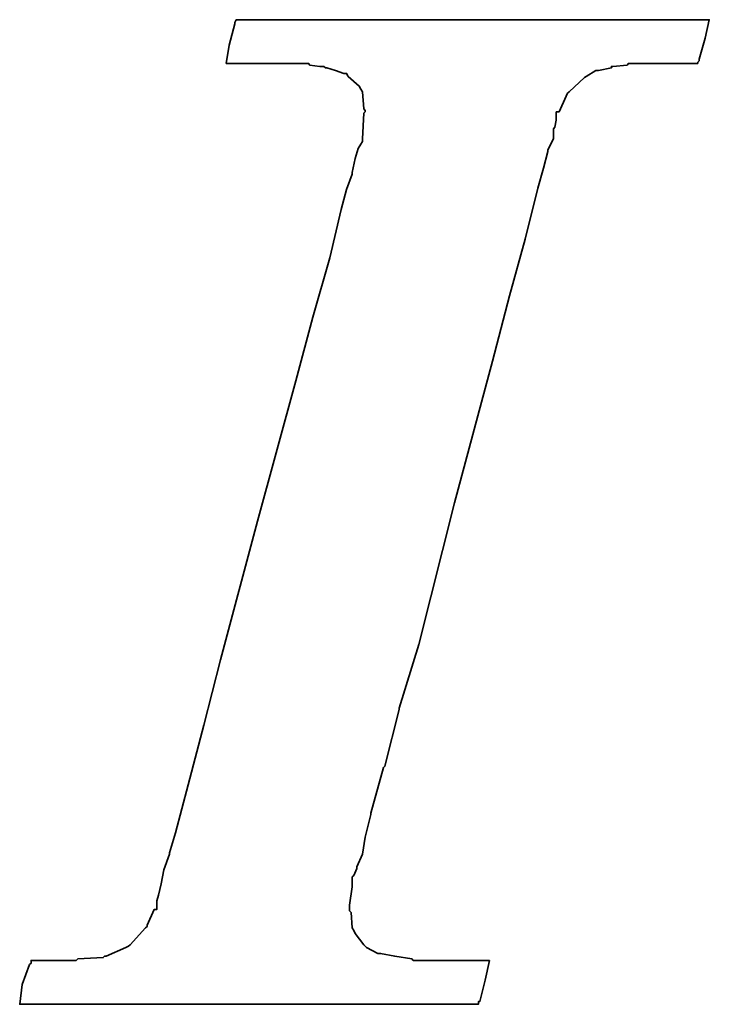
# Model space of a CAD drawing. Header units: inches. Extents: x 12 to 123, y 26 to 90.
# Tile 31 of 47: x 97.83 to 99.09, y 55.9 to 57.7. Entities that reach past the tile are written whole.
import ezdxf

# ---------------------------------------------------------------- set-up
doc = ezdxf.new("R2010")
doc.units = ezdxf.units.IN
doc.header["$LTSCALE"] = 0.1
doc.layers.add('DIM', color=4, linetype='Continuous')
doc.layers.add('layer 1', color=7, linetype='Continuous')

# ---------------------------------------------------------------- blocks, each defined once
blk = doc.blocks.new('TBI MOTION logo(完整正式版)')
at = {"layer": 'layer 1', "color": 22, "lineweight": 35}
blk.add_open_spline([(-40.59125, -7.94375), (-40.59125, -7.94375), (-40.97375, -7.94375), (-40.97375, -7.94375), (-40.97375, -7.94375), (-40.97375, -7.94375), (-41.38125, -7.94375), (-41.38125, -7.94375), (-41.38125, -7.94375), (-41.38125, -7.94375), (-41.54875, -7.94375), (-41.54875, -7.94375), (-41.54875, -7.94375), (-41.54875, -7.94375), (-41.59875, -7.94375), (-41.59875, -7.94375), (-41.59875, -7.94375), (-41.59875, -7.94375), (-41.88375, -7.94375), (-41.88375, -7.94375), (-41.88375, -7.94375), (-41.88375, -7.94375), (-41.90875, -7.91875), (-41.90875, -7.91875), (-41.90875, -7.91875), (-41.90875, -7.91875), (-42.19875, -7.87125), (-42.19875, -7.87125), (-42.19875, -7.87125), (-42.19875, -7.87125), (-42.43875, -7.82375), (-42.43875, -7.82375), (-42.43875, -7.82375), (-42.43875, -7.82375), (-42.45875, -7.82375), (-42.45875, -7.82375), (-42.45875, -7.82375), (-42.45875, -7.82375), (-42.48625, -7.82375), (-42.48625, -7.82375), (-42.48625, -7.82375), (-42.48625, -7.82375), (-42.67625, -7.72375), (-42.67625, -7.72375), (-42.67625, -7.72375), (-42.67625, -7.72375), (-42.70125, -7.70375), (-42.70125, -7.70375), (-42.70125, -7.70375), (-42.70125, -7.70375), (-42.72375, -7.67875), (-42.72375, -7.67875), (-42.72375, -7.67875), (-42.72375, -7.67875), (-42.86875, -7.48875), (-42.86875, -7.48875), (-42.86875, -7.48875), (-42.86875, -7.48875), (-42.89375, -7.43875), (-42.89375, -7.43875), (-42.89375, -7.43875), (-42.89375, -7.43875), (-42.91875, -7.38875), (-42.91875, -7.38875), (-42.91875, -7.38875), (-42.91875, -7.38875), (-42.93875, -7.12875), (-42.93875, -7.12875), (-42.93875, -7.12875), (-42.93875, -7.12875), (-42.96375, -7.10375), (-42.96375, -7.10375), (-42.96375, -7.10375), (-42.96375, -7.10375), (-42.96375, -7.05375), (-42.96375, -7.05375), (-42.96375, -7.05375), (-42.96375, -7.05375), (-42.96375, -7.00875), (-42.96375, -7.00875), (-42.96375, -7.00875), (-42.96375, -7.00875), (-42.91875, -6.69625), (-42.91875, -6.69625), (-42.91875, -6.69625), (-42.91875, -6.69625), (-42.91875, -6.62375), (-42.91875, -6.62375), (-42.91875, -6.62375), (-42.91875, -6.62375), (-42.91875, -6.59625), (-42.91875, -6.59625), (-42.91875, -6.59625), (-42.91875, -6.59625), (-42.91875, -6.57375), (-42.91875, -6.57375), (-42.91875, -6.57375), (-42.91875, -6.57375), (-42.91875, -6.52875), (-42.91875, -6.52875), (-42.91875, -6.52875), (-42.91875, -6.52875), (-42.89375, -6.50375), (-42.89375, -6.50375), (-42.89375, -6.50375), (-42.89375, -6.50375), (-42.84375, -6.38375), (-42.84375, -6.38375), (-42.84375, -6.38375), (-42.84375, -6.38375), (-42.84375, -6.35875), (-42.84375, -6.35875), (-42.84375, -6.35875), (-42.84375, -6.35875), (-42.74625, -6.14375), (-42.74625, -6.14375), (-42.74625, -6.14375), (-42.74625, -6.14375), (-42.70125, -5.85375), (-42.70125, -5.85375), (-42.70125, -5.85375), (-42.70125, -5.85375), (-42.60375, -5.47125), (-42.60375, -5.47125), (-42.60375, -5.47125), (-42.60375, -5.47125), (-42.60375, -5.44875), (-42.60375, -5.44875), (-42.60375, -5.44875), (-42.60375, -5.44875), (-42.38875, -4.67875), (-42.38875, -4.67875), (-42.38875, -4.67875), (-42.38875, -4.67875), (-42.36375, -4.65375), (-42.36375, -4.65375), (-42.36375, -4.65375), (-42.36375, -4.65375), (-42.12375, -3.69625), (-42.12375, -3.69625), (-42.12375, -3.69625), (-42.12375, -3.69625), (-42.12375, -3.67374), (-42.12375, -3.67374), (-42.12375, -3.67374), (-42.12375, -3.67374), (-41.78875, -2.59374), (-41.78875, -2.59374), (-41.78875, -2.59374), (-41.78875, -2.59374), (-41.18875, -0.19375), (-41.18875, -0.19375), (-41.18875, -0.19375), (-41.18875, -0.19375), (-40.54375, 2.20624), (-40.54375, 2.20624), (-40.54375, 2.20624), (-40.54375, 2.20624), (-40.25375, 3.30875), (-40.25375, 3.30875), (-40.25375, 3.30875), (-40.25375, 3.30875), (-39.98875, 4.27125), (-39.98875, 4.27125), (-39.98875, 4.27125), (-39.98875, 4.27125), (-39.77375, 5.13125), (-39.77375, 5.13125), (-39.77375, 5.13125), (-39.77375, 5.13125), (-39.67875, 5.47125), (-39.67875, 5.47125), (-39.67875, 5.47125), (-39.67875, 5.47125), (-39.60375, 5.75625), (-39.60375, 5.75625), (-39.60375, 5.75625), (-39.60375, 5.75625), (-39.60375, 5.78125), (-39.60375, 5.78125), (-39.60375, 5.78125), (-39.60375, 5.78125), (-39.50875, 5.97125), (-39.50875, 5.97125), (-39.50875, 5.97125), (-39.50875, 5.97125), (-39.50875, 6.13875), (-39.50875, 6.13875), (-39.50875, 6.13875), (-39.50875, 6.13875), (-39.48625, 6.16625), (-39.48625, 6.16625), (-39.48625, 6.16625), (-39.48625, 6.16625), (-39.46125, 6.28625), (-39.46125, 6.28625), (-39.46125, 6.28625), (-39.46125, 6.28625), (-39.46125, 6.42625), (-39.46125, 6.42625), (-39.46125, 6.42625), (-39.46125, 6.42625), (-39.41375, 6.42625), (-39.41375, 6.42625), (-39.41375, 6.42625), (-39.41375, 6.42625), (-39.29375, 6.69125), (-39.29375, 6.69125), (-39.29375, 6.69125), (-39.29375, 6.69125), (-39.26875, 6.74125), (-39.26875, 6.74125), (-39.26875, 6.74125), (-39.26875, 6.74125), (-39.24375, 6.76625), (-39.24375, 6.76625), (-39.24375, 6.76625), (-39.24375, 6.76625), (-38.98375, 7.00624), (-38.98375, 7.00624), (-38.98375, 7.00624), (-38.98375, 7.00624), (-38.95625, 7.02624), (-38.95625, 7.02624), (-38.95625, 7.02624), (-38.95625, 7.02624), (-38.78875, 7.12624), (-38.78875, 7.12624), (-38.78875, 7.12624), (-38.78875, 7.12624), (-38.76375, 7.12624), (-38.76375, 7.12624), (-38.76375, 7.12624), (-38.76375, 7.12624), (-38.74375, 7.12624), (-38.74375, 7.12624), (-38.74375, 7.12624), (-38.74375, 7.12624), (-38.52875, 7.17125), (-38.52875, 7.17125), (-38.52875, 7.17125), (-38.52875, 7.17125), (-38.52875, 7.19624), (-38.52875, 7.19624), (-38.52875, 7.19624), (-38.52875, 7.19624), (-38.50375, 7.19624), (-38.50375, 7.19624), (-38.50375, 7.19624), (-38.50375, 7.19624), (-38.26125, 7.21875), (-38.26125, 7.21875), (-38.26125, 7.21875), (-38.26125, 7.21875), (-38.23875, 7.24624), (-38.23875, 7.24624), (-38.23875, 7.24624), (-38.23875, 7.24624), (-38.21625, 7.24624), (-38.21625, 7.24624), (-38.21625, 7.24624), (-38.21625, 7.24624), (-38.18875, 7.24624), (-38.18875, 7.24624), (-38.18875, 7.24624), (-38.18875, 7.24624), (-37.90375, 7.24624), (-37.90375, 7.24624), (-37.90375, 7.24624), (-37.90375, 7.24624), (-37.85375, 7.24624), (-37.85375, 7.24624), (-37.85375, 7.24624), (-37.85375, 7.24624), (-37.75875, 7.24624), (-37.75875, 7.24624), (-37.75875, 7.24624), (-37.75875, 7.24624), (-37.42375, 7.24624), (-37.42375, 7.24624), (-37.42375, 7.24624), (-37.42375, 7.24624), (-37.08875, 7.24624), (-37.08875, 7.24624), (-37.08875, 7.24624), (-37.08875, 7.24624), (-37.06375, 7.24624), (-37.06375, 7.24624), (-37.06375, 7.24624), (-37.06375, 7.24624), (-37.06375, 7.26624), (-37.06375, 7.26624), (-37.06375, 7.26624), (-37.06375, 7.26624), (-37.03875, 7.29125), (-37.03875, 7.29125), (-37.03875, 7.29125), (-37.03875, 7.29125), (-37.03875, 7.31625), (-37.03875, 7.31625), (-37.03875, 7.31625), (-37.03875, 7.31625), (-36.94125, 7.67625), (-36.94125, 7.67625), (-36.94125, 7.67625), (-36.94125, 7.67625), (-36.86875, 7.98625), (-36.86875, 7.98625), (-36.86875, 7.98625), (-36.86875, 7.98625), (-36.98875, 7.98625), (-36.98875, 7.98625), (-36.98875, 7.98625), (-36.98875, 7.98625), (-37.42375, 7.98625), (-37.42375, 7.98625), (-37.42375, 7.98625), (-37.42375, 7.98625), (-37.94875, 7.98625), (-37.94875, 7.98625), (-37.94875, 7.98625), (-37.94875, 7.98625), (-38.57375, 7.98625), (-38.57375, 7.98625), (-38.57375, 7.98625), (-38.57375, 7.98625), (-39.29375, 7.98625), (-39.29375, 7.98625), (-39.29375, 7.98625), (-39.29375, 7.98625), (-40.82875, 7.98625), (-40.82875, 7.98625), (-40.82875, 7.98625), (-40.82875, 7.98625), (-42.36375, 7.98625), (-42.36375, 7.98625), (-42.36375, 7.98625), (-42.36375, 7.98625), (-43.08375, 7.98625), (-43.08375, 7.98625), (-43.08375, 7.98625), (-43.08375, 7.98625), (-43.70875, 7.98625), (-43.70875, 7.98625), (-43.70875, 7.98625), (-43.70875, 7.98625), (-44.23375, 7.98625), (-44.23375, 7.98625), (-44.23375, 7.98625), (-44.23375, 7.98625), (-44.66875, 7.98625), (-44.66875, 7.98625), (-44.66875, 7.98625), (-44.66875, 7.98625), (-44.88375, 7.98625), (-44.88375, 7.98625), (-44.88375, 7.98625), (-44.88375, 7.98625), (-44.90875, 7.94125), (-44.90875, 7.94125), (-44.90875, 7.94125), (-44.90875, 7.94125), (-44.90875, 7.91625), (-44.90875, 7.91625), (-44.90875, 7.91625), (-44.90875, 7.91625), (-45.00375, 7.55625), (-45.00375, 7.55625), (-45.00375, 7.55625), (-45.00375, 7.55625), (-45.05375, 7.24624), (-45.05375, 7.24624), (-45.05375, 7.24624), (-45.05375, 7.24624), (-44.61875, 7.24624), (-44.61875, 7.24624), (-44.61875, 7.24624), (-44.61875, 7.24624), (-44.11375, 7.24624), (-44.11375, 7.24624), (-44.11375, 7.24624), (-44.11375, 7.24624), (-43.99375, 7.24624), (-43.99375, 7.24624), (-43.99375, 7.24624), (-43.99375, 7.24624), (-43.94625, 7.24624), (-43.94625, 7.24624), (-43.94625, 7.24624), (-43.94625, 7.24624), (-43.92374, 7.24624), (-43.92374, 7.24624), (-43.92374, 7.24624), (-43.92374, 7.24624), (-43.65875, 7.24624), (-43.65875, 7.24624), (-43.65875, 7.24624), (-43.65875, 7.24624), (-43.63875, 7.21875), (-43.63875, 7.21875), (-43.63875, 7.21875), (-43.63875, 7.21875), (-43.46875, 7.19624), (-43.46875, 7.19624), (-43.46875, 7.19624), (-43.46875, 7.19624), (-43.39875, 7.19624), (-43.39875, 7.19624), (-43.39875, 7.19624), (-43.39875, 7.19624), (-43.37125, 7.17125), (-43.37125, 7.17125), (-43.37125, 7.17125), (-43.37125, 7.17125), (-43.34875, 7.17125), (-43.34875, 7.17125), (-43.34875, 7.17125), (-43.34875, 7.17125), (-43.20375, 7.12624), (-43.20375, 7.12624), (-43.20375, 7.12624), (-43.20375, 7.12624), (-43.05875, 7.07624), (-43.05875, 7.07624), (-43.05875, 7.07624), (-43.05875, 7.07624), (-43.01375, 7.07624), (-43.01375, 7.07624), (-43.01375, 7.07624), (-43.01375, 7.07624), (-42.98875, 7.02624), (-42.98875, 7.02624), (-42.98875, 7.02624), (-42.98875, 7.02624), (-42.79875, 6.86125), (-42.79875, 6.86125), (-42.79875, 6.86125), (-42.79875, 6.86125), (-42.77375, 6.81125), (-42.77375, 6.81125), (-42.77375, 6.81125), (-42.77375, 6.81125), (-42.74625, 6.76625), (-42.74625, 6.76625), (-42.74625, 6.76625), (-42.74625, 6.76625), (-42.72375, 6.47625), (-42.72375, 6.47625), (-42.72375, 6.47625), (-42.72375, 6.47625), (-42.70125, 6.45124), (-42.70125, 6.45124), (-42.70125, 6.45124), (-42.70125, 6.45124), (-42.70125, 6.42625), (-42.70125, 6.42625), (-42.70125, 6.42625), (-42.70125, 6.42625), (-42.72375, 6.40625), (-42.72375, 6.40625), (-42.72375, 6.40625), (-42.72375, 6.40625), (-42.74625, 5.97125), (-42.74625, 5.97125), (-42.74625, 5.97125), (-42.74625, 5.97125), (-42.74625, 5.94625), (-42.74625, 5.94625), (-42.74625, 5.94625), (-42.74625, 5.94625), (-42.74625, 5.92625), (-42.74625, 5.92625), (-42.74625, 5.92625), (-42.74625, 5.92625), (-42.77375, 5.87625), (-42.77375, 5.87625), (-42.77375, 5.87625), (-42.77375, 5.87625), (-42.81875, 5.80625), (-42.81875, 5.80625), (-42.81875, 5.80625), (-42.81875, 5.80625), (-42.86875, 5.63625), (-42.86875, 5.63625), (-42.86875, 5.63625), (-42.86875, 5.63625), (-42.91875, 5.39625), (-42.91875, 5.39625), (-42.91875, 5.39625), (-42.91875, 5.39625), (-42.91875, 5.37124), (-42.91875, 5.37124), (-42.91875, 5.37124), (-42.91875, 5.37124), (-43.01375, 5.10874), (-43.01375, 5.10874), (-43.01375, 5.10874), (-43.01375, 5.10874), (-43.10875, 4.77124), (-43.10875, 4.77124), (-43.10875, 4.77124), (-43.10875, 4.77124), (-43.29875, 3.95625), (-43.29875, 3.95625), (-43.29875, 3.95625), (-43.29875, 3.95625), (-43.58875, 2.95125), (-43.58875, 2.95125), (-43.58875, 2.95125), (-43.58875, 2.95125), (-43.87375, 1.87125), (-43.87375, 1.87125), (-43.87375, 1.87125), (-43.87375, 1.87125), (-44.52625, -0.50374), (-44.52625, -0.50374), (-44.52625, -0.50374), (-44.52625, -0.50374), (-45.14875, -2.85375), (-45.14875, -2.85375), (-45.14875, -2.85375), (-45.14875, -2.85375), (-45.43375, -3.95875), (-45.43375, -3.95875), (-45.43375, -3.95875), (-45.43375, -3.95875), (-45.69875, -4.96875), (-45.69875, -4.96875), (-45.69875, -4.96875), (-45.69875, -4.96875), (-45.91375, -5.78375), (-45.91375, -5.78375), (-45.91375, -5.78375), (-45.91375, -5.78375), (-46.01375, -6.11875), (-46.01375, -6.11875), (-46.01375, -6.11875), (-46.01375, -6.11875), (-46.01375, -6.14375), (-46.01375, -6.14375), (-46.01375, -6.14375), (-46.01375, -6.14375), (-46.10875, -6.40875), (-46.10875, -6.40875), (-46.10875, -6.40875), (-46.10875, -6.40875), (-46.15375, -6.64875), (-46.15375, -6.64875), (-46.15375, -6.64875), (-46.15375, -6.64875), (-46.20375, -6.83875), (-46.20375, -6.83875), (-46.20375, -6.83875), (-46.20375, -6.83875), (-46.22875, -6.93375), (-46.22875, -6.93375), (-46.22875, -6.93375), (-46.22875, -6.93375), (-46.22875, -7.07875), (-46.22875, -7.07875), (-46.22875, -7.07875), (-46.22875, -7.07875), (-46.27375, -7.07875), (-46.27375, -7.07875), (-46.27375, -7.07875), (-46.27375, -7.07875), (-46.39375, -7.34375), (-46.39375, -7.34375), (-46.39375, -7.34375), (-46.39375, -7.34375), (-46.39375, -7.36875), (-46.39375, -7.36875), (-46.39375, -7.36875), (-46.39375, -7.36875), (-46.42125, -7.38875), (-46.42125, -7.38875), (-46.42125, -7.38875), (-46.42125, -7.38875), (-46.68375, -7.67875), (-46.68375, -7.67875), (-46.68375, -7.67875), (-46.68375, -7.67875), (-46.70875, -7.70375), (-46.70875, -7.70375), (-46.70875, -7.70375), (-46.70875, -7.70375), (-46.75375, -7.72375), (-46.75375, -7.72375), (-46.75375, -7.72375), (-46.75375, -7.72375), (-47.08875, -7.87125), (-47.08875, -7.87125), (-47.08875, -7.87125), (-47.08875, -7.87125), (-47.11625, -7.87125), (-47.11625, -7.87125), (-47.11625, -7.87125), (-47.11625, -7.87125), (-47.13875, -7.89375), (-47.13875, -7.89375), (-47.13875, -7.89375), (-47.13875, -7.89375), (-47.56875, -7.91875), (-47.56875, -7.91875), (-47.56875, -7.91875), (-47.56875, -7.91875), (-47.59625, -7.94375), (-47.59625, -7.94375), (-47.59625, -7.94375), (-47.59625, -7.94375), (-47.64375, -7.94375), (-47.64375, -7.94375), (-47.64375, -7.94375), (-47.64375, -7.94375), (-47.73625, -7.94375), (-47.73625, -7.94375), (-47.73625, -7.94375), (-47.73625, -7.94375), (-48.07375, -7.94375), (-48.07375, -7.94375), (-48.07375, -7.94375), (-48.07375, -7.94375), (-48.36125, -7.94375), (-48.36125, -7.94375), (-48.36125, -7.94375), (-48.36125, -7.94375), (-48.36125, -7.96625), (-48.36125, -7.96625), (-48.36125, -7.96625), (-48.36125, -7.96625), (-48.36125, -7.99125), (-48.36125, -7.99125), (-48.36125, -7.99125), (-48.36125, -7.99125), (-48.38875, -8.01375), (-48.38875, -8.01375), (-48.38875, -8.01375), (-48.38875, -8.01375), (-48.50875, -8.34875), (-48.50875, -8.34875), (-48.50875, -8.34875), (-48.50875, -8.34875), (-48.55375, -8.68625), (-48.55375, -8.68625), (-48.55375, -8.68625), (-48.55375, -8.68625), (-48.45875, -8.68625), (-48.45875, -8.68625), (-48.45875, -8.68625), (-48.45875, -8.68625), (-48.07375, -8.68625), (-48.07375, -8.68625), (-48.07375, -8.68625), (-48.07375, -8.68625), (-47.52375, -8.68625), (-47.52375, -8.68625), (-47.52375, -8.68625), (-47.52375, -8.68625), (-46.92375, -8.68625), (-46.92375, -8.68625), (-46.92375, -8.68625), (-46.92375, -8.68625), (-46.25375, -8.68625), (-46.25375, -8.68625), (-46.25375, -8.68625), (-46.25375, -8.68625), (-46.20375, -8.68625), (-46.20375, -8.68625), (-46.20375, -8.68625), (-46.20375, -8.68625), (-44.71375, -8.68625), (-44.71375, -8.68625), (-44.71375, -8.68625), (-44.71375, -8.68625), (-43.22875, -8.68625), (-43.22875, -8.68625), (-43.22875, -8.68625), (-43.22875, -8.68625), (-42.55875, -8.68625), (-42.55875, -8.68625), (-42.55875, -8.68625), (-42.55875, -8.68625), (-42.50875, -8.68625), (-42.50875, -8.68625), (-42.50875, -8.68625), (-42.50875, -8.68625), (-41.93375, -8.68625), (-41.93375, -8.68625), (-41.93375, -8.68625), (-41.93375, -8.68625), (-41.38125, -8.68625), (-41.38125, -8.68625), (-41.38125, -8.68625), (-41.38125, -8.68625), (-40.97375, -8.68625), (-40.97375, -8.68625), (-40.97375, -8.68625), (-40.97375, -8.68625), (-40.78125, -8.68625), (-40.78125, -8.68625), (-40.78125, -8.68625), (-40.78125, -8.68625), (-40.78125, -8.63875), (-40.78125, -8.63875), (-40.78125, -8.63875), (-40.78125, -8.63875), (-40.75875, -8.63875), (-40.75875, -8.63875), (-40.75875, -8.63875), (-40.75875, -8.63875), (-40.66375, -8.27875), (-40.66375, -8.27875), (-40.66375, -8.27875), (-40.66375, -8.27875), (-40.59125, -7.94375), (-40.59125, -7.94375)], degree=3, knots=[0, 0, 0, 0, 0.00558659, 0.00558659, 0.00558659, 0.00558659, 0.01117318, 0.01117318, 0.01117318, 0.01117318, 0.01675978, 0.01675978, 0.01675978, 0.01675978, 0.02234637, 0.02234637, 0.02234637, 0.02234637, 0.02793296, 0.02793296, 0.02793296, 0.02793296, 0.03351955, 0.03351955, 0.03351955, 0.03351955, 0.03910615, 0.03910615, 0.03910615, 0.03910615, 0.04469274, 0.04469274, 0.04469274, 0.04469274, 0.05027933, 0.05027933, 0.05027933, 0.05027933, 0.05586592, 0.05586592, 0.05586592, 0.05586592, 0.06145251, 0.06145251, 0.06145251, 0.06145251, 0.06703911, 0.06703911, 0.06703911, 0.06703911, 0.0726257, 0.0726257, 0.0726257, 0.0726257, 0.07821229, 0.07821229, 0.07821229, 0.07821229, 0.08379888, 0.08379888, 0.08379888, 0.08379888, 0.08938547, 0.08938547, 0.08938547, 0.08938547, 0.09497207, 0.09497207, 0.09497207, 0.09497207, 0.10055866, 0.10055866, 0.10055866, 0.10055866, 0.10614525, 0.10614525, 0.10614525, 0.10614525, 0.11173184, 0.11173184, 0.11173184, 0.11173184, 0.11731844, 0.11731844, 0.11731844, 0.11731844, 0.12290503, 0.12290503, 0.12290503, 0.12290503, 0.12849162, 0.12849162, 0.12849162, 0.12849162, 0.13407821, 0.13407821, 0.13407821, 0.13407821, 0.1396648, 0.1396648, 0.1396648, 0.1396648, 0.1452514, 0.1452514, 0.1452514, 0.1452514, 0.15083799, 0.15083799, 0.15083799, 0.15083799, 0.15642458, 0.15642458, 0.15642458, 0.15642458, 0.16201117, 0.16201117, 0.16201117, 0.16201117, 0.16759777, 0.16759777, 0.16759777, 0.16759777, 0.17318436, 0.17318436, 0.17318436, 0.17318436, 0.17877095, 0.17877095, 0.17877095, 0.17877095, 0.18435754, 0.18435754, 0.18435754, 0.18435754, 0.18994413, 0.18994413, 0.18994413, 0.18994413, 0.19553073, 0.19553073, 0.19553073, 0.19553073, 0.20111732, 0.20111732, 0.20111732, 0.20111732, 0.20670391, 0.20670391, 0.20670391, 0.20670391, 0.2122905, 0.2122905, 0.2122905, 0.2122905, 0.21787709, 0.21787709, 0.21787709, 0.21787709, 0.22346369, 0.22346369, 0.22346369, 0.22346369, 0.22905028, 0.22905028, 0.22905028, 0.22905028, 0.23463687, 0.23463687, 0.23463687, 0.23463687, 0.24022346, 0.24022346, 0.24022346, 0.24022346, 0.24581006, 0.24581006, 0.24581006, 0.24581006, 0.25139665, 0.25139665, 0.25139665, 0.25139665, 0.25698324, 0.25698324, 0.25698324, 0.25698324, 0.26256983, 0.26256983, 0.26256983, 0.26256983, 0.26815642, 0.26815642, 0.26815642, 0.26815642, 0.27374302, 0.27374302, 0.27374302, 0.27374302, 0.27932961, 0.27932961, 0.27932961, 0.27932961, 0.2849162, 0.2849162, 0.2849162, 0.2849162, 0.29050279, 0.29050279, 0.29050279, 0.29050279, 0.29608939, 0.29608939, 0.29608939, 0.29608939, 0.30167598, 0.30167598, 0.30167598, 0.30167598, 0.30726257, 0.30726257, 0.30726257, 0.30726257, 0.31284916, 0.31284916, 0.31284916, 0.31284916, 0.31843575, 0.31843575, 0.31843575, 0.31843575, 0.32402235, 0.32402235, 0.32402235, 0.32402235, 0.32960894, 0.32960894, 0.32960894, 0.32960894, 0.33519553, 0.33519553, 0.33519553, 0.33519553, 0.34078212, 0.34078212, 0.34078212, 0.34078212, 0.34636872, 0.34636872, 0.34636872, 0.34636872, 0.35195531, 0.35195531, 0.35195531, 0.35195531, 0.3575419, 0.3575419, 0.3575419, 0.3575419, 0.36312849, 0.36312849, 0.36312849, 0.36312849, 0.36871508, 0.36871508, 0.36871508, 0.36871508, 0.37430168, 0.37430168, 0.37430168, 0.37430168, 0.37988827, 0.37988827, 0.37988827, 0.37988827, 0.38547486, 0.38547486, 0.38547486, 0.38547486, 0.39106145, 0.39106145, 0.39106145, 0.39106145, 0.39664804, 0.39664804, 0.39664804, 0.39664804, 0.40223464, 0.40223464, 0.40223464, 0.40223464, 0.40782123, 0.40782123, 0.40782123, 0.40782123, 0.41340782, 0.41340782, 0.41340782, 0.41340782, 0.41899441, 0.41899441, 0.41899441, 0.41899441, 0.42458101, 0.42458101, 0.42458101, 0.42458101, 0.4301676, 0.4301676, 0.4301676, 0.4301676, 0.43575419, 0.43575419, 0.43575419, 0.43575419, 0.44134078, 0.44134078, 0.44134078, 0.44134078, 0.44692737, 0.44692737, 0.44692737, 0.44692737, 0.45251397, 0.45251397, 0.45251397, 0.45251397, 0.45810056, 0.45810056, 0.45810056, 0.45810056, 0.46368715, 0.46368715, 0.46368715, 0.46368715, 0.46927374, 0.46927374, 0.46927374, 0.46927374, 0.47486034, 0.47486034, 0.47486034, 0.47486034, 0.48044693, 0.48044693, 0.48044693, 0.48044693, 0.48603352, 0.48603352, 0.48603352, 0.48603352, 0.49162011, 0.49162011, 0.49162011, 0.49162011, 0.4972067, 0.4972067, 0.4972067, 0.4972067, 0.5027933, 0.5027933, 0.5027933, 0.5027933, 0.50837989, 0.50837989, 0.50837989, 0.50837989, 0.51396648, 0.51396648, 0.51396648, 0.51396648, 0.51955307, 0.51955307, 0.51955307, 0.51955307, 0.52513966, 0.52513966, 0.52513966, 0.52513966, 0.53072626, 0.53072626, 0.53072626, 0.53072626, 0.53631285, 0.53631285, 0.53631285, 0.53631285, 0.54189944, 0.54189944, 0.54189944, 0.54189944, 0.54748603, 0.54748603, 0.54748603, 0.54748603, 0.55307263, 0.55307263, 0.55307263, 0.55307263, 0.55865922, 0.55865922, 0.55865922, 0.55865922, 0.56424581, 0.56424581, 0.56424581, 0.56424581, 0.5698324, 0.5698324, 0.5698324, 0.5698324, 0.57541899, 0.57541899, 0.57541899, 0.57541899, 0.58100559, 0.58100559, 0.58100559, 0.58100559, 0.58659218, 0.58659218, 0.58659218, 0.58659218, 0.59217877, 0.59217877, 0.59217877, 0.59217877, 0.59776536, 0.59776536, 0.59776536, 0.59776536, 0.60335196, 0.60335196, 0.60335196, 0.60335196, 0.60893855, 0.60893855, 0.60893855, 0.60893855, 0.61452514, 0.61452514, 0.61452514, 0.61452514, 0.62011173, 0.62011173, 0.62011173, 0.62011173, 0.62569832, 0.62569832, 0.62569832, 0.62569832, 0.63128492, 0.63128492, 0.63128492, 0.63128492, 0.63687151, 0.63687151, 0.63687151, 0.63687151, 0.6424581, 0.6424581, 0.6424581, 0.6424581, 0.64804469, 0.64804469, 0.64804469, 0.64804469, 0.65363128, 0.65363128, 0.65363128, 0.65363128, 0.65921788, 0.65921788, 0.65921788, 0.65921788, 0.66480447, 0.66480447, 0.66480447, 0.66480447, 0.67039106, 0.67039106, 0.67039106, 0.67039106, 0.67597765, 0.67597765, 0.67597765, 0.67597765, 0.68156425, 0.68156425, 0.68156425, 0.68156425, 0.68715084, 0.68715084, 0.68715084, 0.68715084, 0.69273743, 0.69273743, 0.69273743, 0.69273743, 0.69832402, 0.69832402, 0.69832402, 0.69832402, 0.70391061, 0.70391061, 0.70391061, 0.70391061, 0.70949721, 0.70949721, 0.70949721, 0.70949721, 0.7150838, 0.7150838, 0.7150838, 0.7150838, 0.72067039, 0.72067039, 0.72067039, 0.72067039, 0.72625698, 0.72625698, 0.72625698, 0.72625698, 0.73184358, 0.73184358, 0.73184358, 0.73184358, 0.73743017, 0.73743017, 0.73743017, 0.73743017, 0.74301676, 0.74301676, 0.74301676, 0.74301676, 0.74860335, 0.74860335, 0.74860335, 0.74860335, 0.75418994, 0.75418994, 0.75418994, 0.75418994, 0.75977654, 0.75977654, 0.75977654, 0.75977654, 0.76536313, 0.76536313, 0.76536313, 0.76536313, 0.77094972, 0.77094972, 0.77094972, 0.77094972, 0.77653631, 0.77653631, 0.77653631, 0.77653631, 0.78212291, 0.78212291, 0.78212291, 0.78212291, 0.7877095, 0.7877095, 0.7877095, 0.7877095, 0.79329609, 0.79329609, 0.79329609, 0.79329609, 0.79888268, 0.79888268, 0.79888268, 0.79888268, 0.80446927, 0.80446927, 0.80446927, 0.80446927, 0.81005587, 0.81005587, 0.81005587, 0.81005587, 0.81564246, 0.81564246, 0.81564246, 0.81564246, 0.82122905, 0.82122905, 0.82122905, 0.82122905, 0.82681564, 0.82681564, 0.82681564, 0.82681564, 0.83240223, 0.83240223, 0.83240223, 0.83240223, 0.83798883, 0.83798883, 0.83798883, 0.83798883, 0.84357542, 0.84357542, 0.84357542, 0.84357542, 0.84916201, 0.84916201, 0.84916201, 0.84916201, 0.8547486, 0.8547486, 0.8547486, 0.8547486, 0.8603352, 0.8603352, 0.8603352, 0.8603352, 0.86592179, 0.86592179, 0.86592179, 0.86592179, 0.87150838, 0.87150838, 0.87150838, 0.87150838, 0.87709497, 0.87709497, 0.87709497, 0.87709497, 0.88268156, 0.88268156, 0.88268156, 0.88268156, 0.88826816, 0.88826816, 0.88826816, 0.88826816, 0.89385475, 0.89385475, 0.89385475, 0.89385475, 0.89944134, 0.89944134, 0.89944134, 0.89944134, 0.90502793, 0.90502793, 0.90502793, 0.90502793, 0.91061453, 0.91061453, 0.91061453, 0.91061453, 0.91620112, 0.91620112, 0.91620112, 0.91620112, 0.92178771, 0.92178771, 0.92178771, 0.92178771, 0.9273743, 0.9273743, 0.9273743, 0.9273743, 0.93296089, 0.93296089, 0.93296089, 0.93296089, 0.93854749, 0.93854749, 0.93854749, 0.93854749, 0.94413408, 0.94413408, 0.94413408, 0.94413408, 0.94972067, 0.94972067, 0.94972067, 0.94972067, 0.95530726, 0.95530726, 0.95530726, 0.95530726, 0.96089385, 0.96089385, 0.96089385, 0.96089385, 0.96648045, 0.96648045, 0.96648045, 0.96648045, 0.97206704, 0.97206704, 0.97206704, 0.97206704, 0.97765363, 0.97765363, 0.97765363, 0.97765363, 0.98324022, 0.98324022, 0.98324022, 0.98324022, 0.98882682, 0.98882682, 0.98882682, 0.98882682, 0.99441341, 0.99441341, 0.99441341, 0.99441341, 1, 1, 1, 1], dxfattribs=at)

msp = doc.modelspace()

# ---------------------------------------------------------------- block references
at = {"layer": 'DIM', "xscale": 0.1080000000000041, "yscale": 0.1080000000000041, "zscale": 0.108}
msp.add_blockref('TBI MOTION logo(完整正式版)', (103.0709, 56.8358), dxfattribs=at)

doc.saveas('drawing.dxf')
